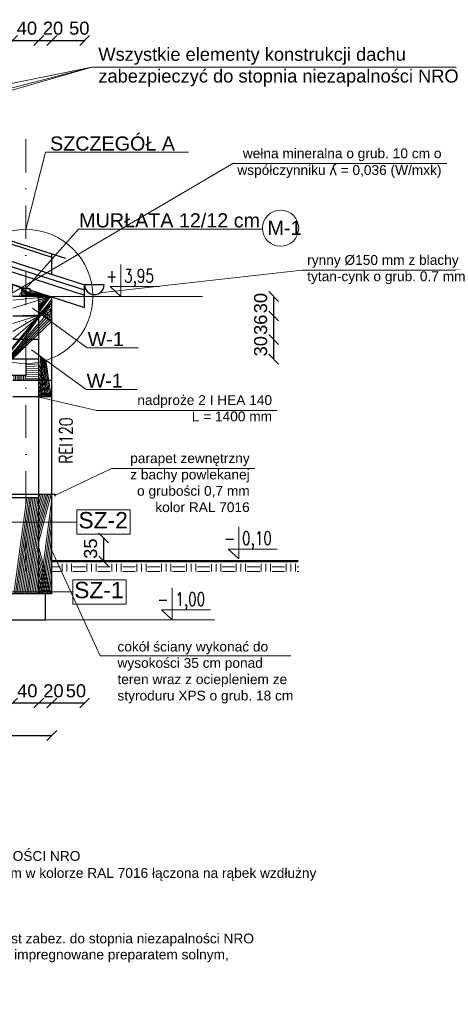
# Model space of a CAD drawing. Header units: millimetres. Extents: x 6197 to 108098, y 4257 to 29730.
# Tile 87 of 148: x 40712 to 41367, y 10483 to 11991. Entities that reach past the tile are written whole.
import ezdxf

# ---------------------------------------------------------------- set-up
doc = ezdxf.new("R2010")
doc.units = ezdxf.units.MM
doc.linetypes.add('DASHDOTX2', pattern=[50.8, 25.4, -12.7, 0, -12.7])
for name, color, linetype, lineweight in [('&_opisy_100', 51, 'Continuous', 20), ('isa_VA361402213E07D_TUsr', 7, 'Continuous', 25), ('isa_VA361402213E07D_TUsr_10A36144A21200DF', 5, 'Continuous', 25)]:
    doc.layers.add(name, color=color, linetype=linetype, lineweight=lineweight)
doc.layers.add('R-TAB', color=1, linetype='Continuous')
doc.styles.add('Romans', font='romans.shx', dxfattribs={"width": 0.75})
doc.styles.get("Standard").update_dxf_attribs({"font": 'arial.ttf'})
doc.dimstyles.new('ISO-25', dxfattribs={"dimtxt": 2.5, "dimasz": 2.5, "dimexe": 1.25, "dimexo": 0.625, "dimtad": 1, "dimtxsty": 'Standard', "dimcen": 2.5, "dimadec": 0, "dimazin": 0, "dimtfac": 1, "dimtmove": 0, "dimatfit": 3, "dimfxl": 1, "dimarcsym": 0})

# ---------------------------------------------------------------- blocks, each defined once
blk = doc.blocks.new('_Oblique')
at = {"color": 0, "linetype": 'ByBlock', "lineweight": -2}
blk.add_line((-0.5, -0.5), (0.5, 0.5), dxfattribs=at)
blk = doc.blocks.new('*D1366')
at = {"color": 0, "lineweight": -2, "transparency": 16777216}
blk.add_line((41100.1812376, 11536.81684404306), (41100.1812376, 11566.81684404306), dxfattribs=at)
at = {"layer": 'Defpoints', "color": 0, "transparency": 16777216}
for p in [(40740.76315655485, 11566.81684404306), (41100.1812376, 11566.81684404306), (40740.76315655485, 11536.81684404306)]:
    blk.add_point(p, dxfattribs=at)
at = {"color": 0, "lineweight": -2, "transparency": 16777216, "xscale": 15, "yscale": 15, "zscale": 15}
for p, rotation in [((41100.1812376, 11566.81684404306), 90), ((41100.1812376, 11536.81684404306), 270)]:
    blk.add_blockref('_Oblique', p, dxfattribs=dict(at, rotation=rotation))
at = {"color": 0, "lineweight": 20, "transparency": 16777216, "insert": (41080.19119443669, 11556.61468594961), "char_height": 20, "attachment_point": 5, "rotation": 90}
blk.add_mtext('30', dxfattribs=at)
blk = doc.blocks.new('*D1367')
at = {"color": 0, "lineweight": -2, "transparency": 16777216}
blk.add_line((41100.18123950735, 11500.81684392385), (41100.18123950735, 11536.81684404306), dxfattribs=at)
at = {"layer": 'Defpoints', "color": 0, "transparency": 16777216}
for p in [(40740.76315655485, 11536.81684404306), (41100.18123950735, 11536.81684404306), (40740.76315655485, 11500.81684392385)]:
    blk.add_point(p, dxfattribs=at)
at = {"color": 0, "lineweight": -2, "transparency": 16777216, "xscale": 15, "yscale": 15, "zscale": 15}
for p, rotation in [((41100.18123950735, 11536.81684404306), 90), ((41100.18123950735, 11500.81684392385), 270)]:
    blk.add_blockref('_Oblique', p, dxfattribs=dict(at, rotation=rotation))
at = {"color": 0, "lineweight": 20, "transparency": 16777216, "insert": (41080.19119443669, 11523.41672008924), "char_height": 20, "attachment_point": 5, "rotation": 90}
blk.add_mtext('36', dxfattribs=at)
blk = doc.blocks.new('*D1368')
at = {"color": 0, "lineweight": -2, "transparency": 16777216}
blk.add_line((41100.18124046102, 11470.81684392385), (41100.18124046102, 11500.81684392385), dxfattribs=at)
at = {"layer": 'Defpoints', "color": 0, "transparency": 16777216}
for p in [(40740.7631584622, 11500.81684392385), (41100.18124046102, 11500.81684392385), (40740.7631584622, 11470.81684392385)]:
    blk.add_point(p, dxfattribs=at)
at = {"color": 0, "lineweight": -2, "transparency": 16777216, "xscale": 15, "yscale": 15, "zscale": 15}
for p, rotation in [((41100.18124046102, 11500.81684392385), 90), ((41100.18124046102, 11470.81684392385), 270)]:
    blk.add_blockref('_Oblique', p, dxfattribs=dict(at, rotation=rotation))
at = {"color": 0, "lineweight": 20, "transparency": 16777216, "insert": (41080.19119634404, 11490.6146858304), "char_height": 20, "attachment_point": 5, "rotation": 90}
blk.add_mtext('30', dxfattribs=at)
blk = doc.blocks.new('*D1313')
at = {"color": 0, "lineweight": -2, "transparency": 16777216}
blk.add_line((40700.76315655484, 11958.88623267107), (40740.76315655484, 11958.88623267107), dxfattribs=at)
at = {"layer": 'Defpoints', "color": 0, "transparency": 16777216}
for p in [(40740.76315655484, 11958.88623267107), (40700.76315655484, 11607.68867462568), (40740.76315655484, 11607.68867462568)]:
    blk.add_point(p, dxfattribs=at)
at = {"color": 0, "lineweight": -2, "transparency": 16777216, "xscale": 15, "yscale": 15, "zscale": 15, "rotation": 180}
blk.add_blockref('_Oblique', (40700.76315655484, 11958.88623267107), dxfattribs=at)
at = {"color": 0, "lineweight": -2, "transparency": 16777216, "xscale": 15, "yscale": 15, "zscale": 15}
blk.add_blockref('_Oblique', (40740.76315655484, 11958.88623267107), dxfattribs=at)
at = {"color": 0, "lineweight": 20, "transparency": 16777216, "insert": (40722.50695361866, 11977.56002562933), "char_height": 20, "attachment_point": 5}
blk.add_mtext('40', dxfattribs=at)
blk = doc.blocks.new('*D1314')
at = {"color": 0, "lineweight": -2, "transparency": 16777216}
blk.add_line((40740.76315655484, 11958.88623267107), (40760.76315655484, 11958.88623267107), dxfattribs=at)
at = {"layer": 'Defpoints', "color": 0, "transparency": 16777216}
for p in [(40760.76315655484, 11958.88623267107), (40740.76315655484, 11607.68867462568), (40760.76315655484, 11606.924393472)]:
    blk.add_point(p, dxfattribs=at)
at = {"color": 0, "lineweight": -2, "transparency": 16777216, "xscale": 15, "yscale": 15, "zscale": 15, "rotation": 180}
blk.add_blockref('_Oblique', (40740.76315655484, 11958.88623267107), dxfattribs=at)
at = {"color": 0, "lineweight": -2, "transparency": 16777216, "xscale": 15, "yscale": 15, "zscale": 15}
blk.add_blockref('_Oblique', (40760.76315655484, 11958.88623267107), dxfattribs=at)
at = {"color": 0, "lineweight": 20, "transparency": 16777216, "insert": (40762.50695361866, 11977.56002562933), "char_height": 20, "attachment_point": 5}
blk.add_mtext('20', dxfattribs=at)
blk = doc.blocks.new('*D1315')
at = {"color": 0, "lineweight": -2, "transparency": 16777216}
blk.add_line((40760.76315655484, 11958.88623267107), (40810.76315655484, 11958.88623267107), dxfattribs=at)
at = {"layer": 'Defpoints', "color": 0, "transparency": 16777216}
for p in [(40810.76315655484, 11958.88623267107), (40760.76315655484, 11607.68867462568), (40810.76315655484, 11590.96904223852)]:
    blk.add_point(p, dxfattribs=at)
at = {"color": 0, "lineweight": -2, "transparency": 16777216, "xscale": 15, "yscale": 15, "zscale": 15, "rotation": 180}
blk.add_blockref('_Oblique', (40760.76315655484, 11958.88623267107), dxfattribs=at)
at = {"color": 0, "lineweight": -2, "transparency": 16777216, "xscale": 15, "yscale": 15, "zscale": 15}
blk.add_blockref('_Oblique', (40810.76315655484, 11958.88623267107), dxfattribs=at)
at = {"color": 0, "lineweight": 20, "transparency": 16777216, "insert": (40802.69558324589, 11977.56002562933), "char_height": 20, "attachment_point": 5}
blk.add_mtext('50', dxfattribs=at)
blk = doc.blocks.new('*D1326')
at = {"color": 0, "lineweight": -2, "transparency": 16777216}
blk.add_line((40700.76315655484, 10944.30563455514), (40740.76315655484, 10944.30563455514), dxfattribs=at)
at = {"layer": 'Defpoints', "color": 0, "transparency": 16777216}
for p in [(40700.76315655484, 11071.85515814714), (40740.76315655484, 11071.85515814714), (40740.76315655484, 10944.30563455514)]:
    blk.add_point(p, dxfattribs=at)
at = {"color": 0, "lineweight": -2, "transparency": 16777216, "xscale": 15, "yscale": 15, "zscale": 15, "rotation": 180}
blk.add_blockref('_Oblique', (40700.76315655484, 10944.30563455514), dxfattribs=at)
at = {"color": 0, "lineweight": -2, "transparency": 16777216, "xscale": 15, "yscale": 15, "zscale": 15}
blk.add_blockref('_Oblique', (40740.76315655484, 10944.30563455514), dxfattribs=at)
at = {"color": 0, "lineweight": 20, "transparency": 16777216, "insert": (40723.14028897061, 10962.73092454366), "char_height": 20, "attachment_point": 5}
blk.add_mtext('40', dxfattribs=at)
blk = doc.blocks.new('*D1327')
at = {"color": 0, "lineweight": -2, "transparency": 16777216}
blk.add_line((40740.76315655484, 10944.30563455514), (40760.76315655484, 10944.30563455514), dxfattribs=at)
at = {"layer": 'Defpoints', "color": 0, "transparency": 16777216}
for p in [(40740.76315655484, 11071.85515814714), (40760.76315655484, 11071.85515814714), (40760.76315655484, 10944.30563455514)]:
    blk.add_point(p, dxfattribs=at)
at = {"color": 0, "lineweight": -2, "transparency": 16777216, "xscale": 15, "yscale": 15, "zscale": 15, "rotation": 180}
blk.add_blockref('_Oblique', (40740.76315655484, 10944.30563455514), dxfattribs=at)
at = {"color": 0, "lineweight": -2, "transparency": 16777216, "xscale": 15, "yscale": 15, "zscale": 15}
blk.add_blockref('_Oblique', (40760.76315655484, 10944.30563455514), dxfattribs=at)
at = {"color": 0, "lineweight": 20, "transparency": 16777216, "insert": (40763.14028897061, 10962.73092454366), "char_height": 20, "attachment_point": 5}
blk.add_mtext('20', dxfattribs=at)
blk = doc.blocks.new('*D1328')
at = {"color": 0, "lineweight": -2, "transparency": 16777216}
blk.add_line((39157.76315655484, 10894.30563455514), (40760.76315655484, 10894.30563455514), dxfattribs=at)
at = {"layer": 'Defpoints', "color": 0, "transparency": 16777216}
for p in [(39157.76315655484, 11071.85515814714), (40760.76315655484, 11071.85515814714), (40760.76315655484, 10894.30563455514)]:
    blk.add_point(p, dxfattribs=at)
at = {"color": 0, "lineweight": -2, "transparency": 16777216, "xscale": 15, "yscale": 15, "zscale": 15, "rotation": 180}
blk.add_blockref('_Oblique', (39157.76315655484, 10894.30563455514), dxfattribs=at)
at = {"color": 0, "lineweight": -2, "transparency": 16777216, "xscale": 15, "yscale": 15, "zscale": 15}
blk.add_blockref('_Oblique', (40760.76315655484, 10894.30563455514), dxfattribs=at)
at = {"color": 0, "lineweight": 20, "transparency": 16777216, "insert": (39976.51947822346, 10912.73092454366), "char_height": 20, "attachment_point": 5}
blk.add_mtext('1603', dxfattribs=at)
blk = doc.blocks.new('*D1329')
at = {"color": 0, "lineweight": -2, "transparency": 16777216}
blk.add_line((40760.76315655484, 10944.30563455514), (40810.76315655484, 10944.30563455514), dxfattribs=at)
at = {"layer": 'Defpoints', "color": 0, "transparency": 16777216}
for p in [(40810.76315655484, 11575.44144099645), (40760.76315655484, 11071.85515814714), (40810.76315655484, 10944.30563455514)]:
    blk.add_point(p, dxfattribs=at)
at = {"color": 0, "lineweight": -2, "transparency": 16777216, "xscale": 15, "yscale": 15, "zscale": 15, "rotation": 180}
blk.add_blockref('_Oblique', (40760.76315655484, 10944.30563455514), dxfattribs=at)
at = {"color": 0, "lineweight": -2, "transparency": 16777216, "xscale": 15, "yscale": 15, "zscale": 15}
blk.add_blockref('_Oblique', (40810.76315655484, 10944.30563455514), dxfattribs=at)
at = {"color": 0, "lineweight": 20, "transparency": 16777216, "insert": (40797.5342978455, 10962.73092454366), "char_height": 20, "attachment_point": 5}
blk.add_mtext('50', dxfattribs=at)
blk = doc.blocks.new('*D1370')
at = {"color": 0, "lineweight": -2, "transparency": 16777216}
blk.add_line((40839.98618783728, 11161.35224216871), (40839.98618783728, 11196.85224169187), dxfattribs=at)
at = {"layer": 'Defpoints', "color": 0, "transparency": 16777216}
for p in [(40760.76315655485, 11196.85224169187), (40839.98618783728, 11196.85224169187), (40760.76315655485, 11161.35224216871)]:
    blk.add_point(p, dxfattribs=at)
at = {"color": 0, "lineweight": -2, "transparency": 16777216, "xscale": 15, "yscale": 15, "zscale": 15}
for p, rotation in [((40839.98618783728, 11196.85224169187), 90), ((40839.98618783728, 11161.35224216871), 270)]:
    blk.add_blockref('_Oblique', p, dxfattribs=dict(at, rotation=rotation))
at = {"color": 0, "lineweight": 20, "transparency": 16777216, "insert": (40819.99615373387, 11180.57461231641), "char_height": 20, "attachment_point": 5, "rotation": 90}
blk.add_mtext('35', dxfattribs=at)
blk = doc.blocks.new('*D1371')
at = {"color": 0, "lineweight": -2, "transparency": 16777216}
blk.add_line((40661.72350758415, 11664.41582125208), (40652.45299762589, 11635.88412540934), dxfattribs=at)
at = {"layer": 'Defpoints', "color": 0, "transparency": 16777216}
for p in [(40652.45299762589, 11635.88412540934), (40760.43639435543, 11632.34206002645), (40751.16588439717, 11603.81036418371)]:
    blk.add_point(p, dxfattribs=at)
at = {"color": 0, "lineweight": -2, "transparency": 16777216, "xscale": 15, "yscale": 15, "zscale": 15}
for p, rotation in [((40661.72350758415, 11664.41582125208), 71.9999999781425), ((40652.45299762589, 11635.88412540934), 251.9999999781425)]:
    blk.add_blockref('_Oblique', p, dxfattribs=dict(at, rotation=rotation))
at = {"color": 0, "lineweight": 20, "transparency": 16777216, "insert": (40672.51341309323, 11687.24275117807), "char_height": 20, "attachment_point": 5, "rotation": 71.99999997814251}
blk.add_mtext('30', dxfattribs=at)
blk = doc.blocks.new('*D1358')
at = {"color": 0, "lineweight": -2, "transparency": 16777216}
blk.add_line((41465.90344681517, 11071.35224216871), (41465.90344681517, 11111.35224216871), dxfattribs=at)
at = {"layer": 'Defpoints', "color": 0, "transparency": 16777216}
for p in [(40858.4853784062, 11111.35224216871), (41465.90344681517, 11111.35224216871), (40908.4853784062, 11071.35224216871)]:
    blk.add_point(p, dxfattribs=at)
at = {"color": 0, "lineweight": -2, "transparency": 16777216, "xscale": 15, "yscale": 15, "zscale": 15}
for p, rotation in [((41465.90344681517, 11111.35224216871), 90), ((41465.90344681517, 11071.35224216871), 270)]:
    blk.add_blockref('_Oblique', p, dxfattribs=dict(at, rotation=rotation))
at = {"color": 0, "lineweight": 20, "transparency": 16777216, "insert": (41445.91341461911, 11098.40915721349), "char_height": 20, "attachment_point": 5, "rotation": 90}
blk.add_mtext('40', dxfattribs=at)
blk = doc.blocks.new('*D1359')
at = {"color": 0, "lineweight": -2, "transparency": 16777216}
blk.add_line((41465.90344824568, 11111.35224216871), (41465.90344824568, 11161.35224216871), dxfattribs=at)
at = {"layer": 'Defpoints', "color": 0, "transparency": 16777216}
for p in [(40928.4853784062, 11161.35224216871), (41465.90344824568, 11161.35224216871), (40858.4853784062, 11111.35224216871)]:
    blk.add_point(p, dxfattribs=at)
at = {"color": 0, "lineweight": -2, "transparency": 16777216, "xscale": 15, "yscale": 15, "zscale": 15}
for p, rotation in [((41465.90344824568, 11161.35224216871), 90), ((41465.90344824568, 11111.35224216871), 270)]:
    blk.add_blockref('_Oblique', p, dxfattribs=dict(at, rotation=rotation))
at = {"color": 0, "lineweight": 20, "transparency": 16777216, "insert": (41445.91341461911, 11138.40915721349), "char_height": 20, "attachment_point": 5, "rotation": 90}
blk.add_mtext('50', dxfattribs=at)
blk = doc.blocks.new('*D1360')
at = {"color": 0, "lineweight": -2, "transparency": 16777216}
blk.add_line((41465.90345062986, 11161.35224216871), (41465.90345062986, 11261.35224240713), dxfattribs=at)
at = {"layer": 'Defpoints', "color": 0, "transparency": 16777216}
for p in [(40928.4853784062, 11261.35224240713), (41465.90345062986, 11261.35224240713), (41137.76469101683, 11161.35224216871)]:
    blk.add_point(p, dxfattribs=at)
at = {"color": 0, "lineweight": -2, "transparency": 16777216, "xscale": 15, "yscale": 15, "zscale": 15}
for p, rotation in [((41465.90345062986, 11261.35224240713), 90), ((41465.90345062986, 11161.35224216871), 270)]:
    blk.add_blockref('_Oblique', p, dxfattribs=dict(at, rotation=rotation))
at = {"color": 0, "lineweight": 20, "transparency": 16777216, "insert": (41445.91341461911, 11212.63810831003), "char_height": 20, "attachment_point": 5, "rotation": 90}
blk.add_mtext('100', dxfattribs=at)
blk = doc.blocks.new('*D1361')
at = {"color": 0, "lineweight": -2, "transparency": 16777216}
blk.add_line((41465.90345396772, 11261.35224228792), (41465.90345396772, 11413.81684642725), dxfattribs=at)
at = {"layer": 'Defpoints', "color": 0, "transparency": 16777216}
for p in [(40760.76315417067, 11413.81684642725), (41465.90345396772, 11413.81684642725), (40928.4853784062, 11261.35224228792)]:
    blk.add_point(p, dxfattribs=at)
at = {"color": 0, "lineweight": -2, "transparency": 16777216, "xscale": 15, "yscale": 15, "zscale": 15}
for p, rotation in [((41465.90345396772, 11413.81684642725), 90), ((41465.90345396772, 11261.35224228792), 270)]:
    blk.add_blockref('_Oblique', p, dxfattribs=dict(at, rotation=rotation))
at = {"color": 0, "lineweight": 20, "transparency": 16777216, "insert": (41445.91341461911, 11344.97905641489), "char_height": 20, "attachment_point": 5, "rotation": 90}
blk.add_mtext('150', dxfattribs=at)
blk = doc.blocks.new('*D1362')
at = {"color": 0, "lineweight": -2, "transparency": 16777216}
blk.add_line((41465.90345968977, 11413.81684404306), (41465.90345968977, 11550.66987460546), dxfattribs=at)
at = {"layer": 'Defpoints', "color": 0, "transparency": 16777216}
for p in [(40808.96857681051, 11550.66987460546), (41465.90345968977, 11550.66987460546), (40760.76315655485, 11413.81684404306)]:
    blk.add_point(p, dxfattribs=at)
at = {"color": 0, "lineweight": -2, "transparency": 16777216, "xscale": 15, "yscale": 15, "zscale": 15}
for p, rotation in [((41465.90345968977, 11550.66987460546), 90), ((41465.90345968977, 11413.81684404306), 270)]:
    blk.add_blockref('_Oblique', p, dxfattribs=dict(at, rotation=rotation))
at = {"color": 0, "lineweight": 20, "transparency": 16777216, "insert": (41445.91341700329, 11494.9790540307), "char_height": 20, "attachment_point": 5, "rotation": 90}
blk.add_mtext('141', dxfattribs=at)
blk = doc.blocks.new('*D1363')
at = {"color": 0, "lineweight": -2, "transparency": 16777216}
blk.add_line((41465.90346064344, 11550.66987460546), (41465.90346064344, 11856.45630281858), dxfattribs=at)
at = {"layer": 'Defpoints', "color": 0, "transparency": 16777216}
for p in [(39959.26315655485, 11856.45630281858), (41465.90346064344, 11856.45630281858), (40808.96857681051, 11550.66987460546)]:
    blk.add_point(p, dxfattribs=at)
at = {"color": 0, "lineweight": -2, "transparency": 16777216, "xscale": 15, "yscale": 15, "zscale": 15}
for p, rotation in [((41465.90346064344, 11856.45630281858), 90), ((41465.90346064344, 11550.66987460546), 270)]:
    blk.add_blockref('_Oblique', p, dxfattribs=dict(at, rotation=rotation))
at = {"color": 0, "lineweight": 20, "transparency": 16777216, "insert": (41445.91341700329, 11733.59209876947), "char_height": 20, "attachment_point": 5, "rotation": 90}
blk.add_mtext('304', dxfattribs=at)
blk = doc.blocks.new('*D1364')
at = {"color": 0, "lineweight": -2, "transparency": 16777216}
blk.add_line((41515.90344919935, 11071.35224216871), (41515.90344919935, 11161.35224216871), dxfattribs=at)
at = {"layer": 'Defpoints', "color": 0, "transparency": 16777216}
for p in [(41137.76469101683, 11161.35224216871), (41515.90344919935, 11161.35224216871), (40958.4853784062, 11071.35224216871)]:
    blk.add_point(p, dxfattribs=at)
at = {"color": 0, "lineweight": -2, "transparency": 16777216, "xscale": 15, "yscale": 15, "zscale": 15}
for p, rotation in [((41515.90344919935, 11161.35224216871), 90), ((41515.90344919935, 11071.35224216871), 270)]:
    blk.add_blockref('_Oblique', p, dxfattribs=dict(at, rotation=rotation))
at = {"color": 0, "lineweight": 20, "transparency": 16777216, "insert": (41495.91341461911, 11123.26859980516), "char_height": 20, "attachment_point": 5, "rotation": 90}
blk.add_mtext('90', dxfattribs=at)
blk = doc.blocks.new('*D1365')
at = {"color": 0, "lineweight": -2, "transparency": 16777216}
blk.add_line((41515.90345301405, 11161.35224216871), (41515.90345301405, 11856.45630281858), dxfattribs=at)
at = {"layer": 'Defpoints', "color": 0, "transparency": 16777216}
for p in [(39959.26315655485, 11856.45630281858), (41515.90345301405, 11856.45630281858), (40958.4853784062, 11161.35224216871)]:
    blk.add_point(p, dxfattribs=at)
at = {"color": 0, "lineweight": -2, "transparency": 16777216, "xscale": 15, "yscale": 15, "zscale": 15}
for p, rotation in [((41515.90345301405, 11856.45630281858), 90), ((41515.90345301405, 11161.35224216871), 270)]:
    blk.add_blockref('_Oblique', p, dxfattribs=dict(at, rotation=rotation))
at = {"color": 0, "lineweight": 20, "transparency": 16777216, "insert": (41495.91341461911, 11496.79174834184), "char_height": 20, "attachment_point": 5, "rotation": 90}
blk.add_mtext('695', dxfattribs=at)

msp = doc.modelspace()

# ---------------------------------------------------------------- hatches: boundary and pattern name
at = {"lineweight": 20}
h = msp.add_hatch(dxfattribs=at)
h.set_pattern_fill('ANSI37', color=256, scale=5)
h.set_pattern_definition([(45, (-1177865245.484038, -935728469.828244), (-11.22532015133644, 11.22532015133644), []), (135, (-1177865245.484038, -935728469.828244), (-11.22532015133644, -11.22532015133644), [])])
h.paths.add_polyline_path([(40760.76315655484, 11566.05256288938), (40758.36809434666, 11566.81684404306), (40740.76315655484, 11566.81684404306), (40740.76315655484, 11541.80184667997), (40760.76315655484, 11527.28020363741)])
h.paths.add_polyline_path([(40726.76315655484, 11576.90220170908), (40726.76315655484, 11566.81684404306), (40740.76315655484, 11566.81684404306), (40758.36809434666, 11566.81684404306)])
h.paths.add_polyline_path([(40714.76315655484, 11578.81684404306), (40720.76315655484, 11578.81684404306), (40690.76315655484, 11588.39005487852), (40690.76315655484, 11505.81684416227), (40638.14296283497, 11505.81684416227, 0.1438879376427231), (40684.27896299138, 11470.81684404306), (40700.76315655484, 11470.81684404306), (40700.76315655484, 11566.81684404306), (40714.76315655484, 11566.81684404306)])
h.paths.add_polyline_path([(40638.14296283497, 11505.81684416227), (40529.92226924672, 11505.81684416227), (40529.92226924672, 11470.81684404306), (40684.27896299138, 11470.81684404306, -0.1438879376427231)])
h.paths.add_polyline_path([(40529.92226924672, 11505.81684416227), (40375.52587857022, 11505.81684416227), (40375.52587857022, 11476.81730371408), (40384.64662256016, 11470.81684404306), (40529.92226924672, 11470.81684404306), (40513.8591248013, 11485.84994131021), (40529.92226924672, 11485.84994131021)])
h.paths.add_polyline_path([(40363.48295011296, 11505.81684416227), (40353.48146261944, 11505.81684416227, -0.5404238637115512), (40307.19295086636, 11505.81684416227), (40140.76315655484, 11505.81684416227), (40141.55495586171, 11539.90191906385), (40094.87946095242, 11540.98619490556), (40094.88864793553, 11517.97643094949), (40094.89343919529, 11517.97642820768), (40094.89343919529, 11505.97642820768), (40101.76315655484, 11505.81684404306), (40120.76315655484, 11505.81684404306), (40120.76315655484, 11470.81684404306), (40125.76315655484, 11470.81684404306), (40363.52587857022, 11470.81684404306)])
h.paths.add_polyline_path([(40082.64466848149, 11541.27041023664), (39888.13549675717, 11545.78887539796, -0.3406843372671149), (39854.36278738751, 11546.57341843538), (39835.29250707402, 11547.01642280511), (39835.29470100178, 11523.99591964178), (39835.29584469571, 11523.99591844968), (39835.29584469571, 11512.00690322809), (40082.62438573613, 11506.26143937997), (40082.62438573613, 11506.26143949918)])
h.paths.add_polyline_path([(39823.04822339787, 11547.30085855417), (39618.35386361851, 11552.0559266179, -0.8032007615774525), (39564.33728828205, 11553.31073635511), (39555.05467929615, 11553.52637225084), (39555.00043453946, 11518.98279243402), (39555.00043453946, 11518.51819044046), (39823.01355328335, 11512.29222196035)])
h.paths.add_polyline_path([(39543.04212155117, 11553.80542498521), (39515.72535028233, 11554.43999594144, -0.228592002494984), (39491.69036474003, 11554.99833076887), (39300.19741740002, 11559.44672888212, -0.08806687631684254), (39291.40259518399, 11524.64159160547), (39543.00043453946, 11518.7969514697), (39543.00043453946, 11530.9827921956)])
h.paths.add_polyline_path([(39300.19741740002, 11559.44672888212), (39227.13023032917, 11561.14408605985), (39227.76315655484, 11588.39005475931), (39197.76315703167, 11578.81684404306), (39203.76315655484, 11578.81684404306), (39203.76315655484, 11566.81684404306), (39217.76315655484, 11566.81684404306), (39217.76315655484, 11526.35224228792), (39291.40259518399, 11524.64159160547, 0.08806687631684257)])
h.paths.add_polyline_path([(39191.76315655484, 11576.90220170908), (39160.15821876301, 11566.81684404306), (39177.76315655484, 11566.81684404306), (39191.76315655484, 11566.81684404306)])
h.paths.add_polyline_path([(39177.76315655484, 11566.81684404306), (39160.15821876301, 11566.81684404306), (39157.76315655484, 11566.05256288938), (39157.76315655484, 11526.81684404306), (39177.76315655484, 11526.81684404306)])
h.paths.add_polyline_path([(39177.76315655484, 11522.56926315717), (39157.76315655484, 11497.296613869), (39157.76315655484, 11472.22775178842, 0.05106403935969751), (39177.76315655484, 11466.08404713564)])
h.paths.add_polyline_path([(39177.76315655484, 11522.56926315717), (39177.76315655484, 11526.81684404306), (39157.76315655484, 11526.81684404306), (39157.76315655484, 11497.296613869)])
h.paths.add_polyline_path([(39177.76315655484, 11466.08404713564, -0.05106403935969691), (39157.76315655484, 11472.22775178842), (39157.76315655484, 11453.35224228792), (39177.76315655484, 11453.35224228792)])
h.paths.add_polyline_path([(39177.76315655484, 11253.35224228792), (39157.76315655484, 11253.35224228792), (39157.76315655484, 11111.35224228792), (39177.76315655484, 11111.35224228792)])
h.paths.add_polyline_path([(40760.76315655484, 11263.81684404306), (40740.76315655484, 11263.81684404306), (40740.76315655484, 11111.35224228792), (40760.76315655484, 11111.35224228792)])
h.paths.add_polyline_path([(40760.76315655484, 11462.38707107), (40751.77617826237, 11468.91235559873, -0.02770016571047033), (40740.76315655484, 11466.08404713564), (40740.76315655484, 11413.81684404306), (40760.76315655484, 11413.81684404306)])
h.paths.add_polyline_path([(40760.76315655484, 11527.28020363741), (40740.76315655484, 11541.80184667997), (40740.76315655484, 11476.90871411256), (40751.77617826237, 11468.91235559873, 0.02333087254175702), (40760.76315655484, 11472.22775178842)])
h = msp.add_hatch(dxfattribs=at)
h.set_pattern_fill('ANSI31', color=256, scale=5)
h.set_pattern_definition([(45, (-1177865245.484038, -935728469.828244), (-11.22532015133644, 11.22532015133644), [])])
h.paths.add_polyline_path([(40120.76315655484, 11505.81684404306), (40102.32067861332, 11505.81684404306), (40101.76315655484, 11481.81684404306), (40082.76315655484, 11482.25821572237), (40082.76315655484, 11469.25821572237), (40082.76315655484, 11171.35224216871), (40120.76315655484, 11171.35224216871)])
h.paths.add_polyline_path([(40150.76315655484, 11445.81684392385), (40138.26315655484, 11445.81684392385), (40138.26315655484, 11470.81684404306), (40125.76315655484, 11470.81684404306), (40125.76315655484, 11171.35224216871), (40150.76315655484, 11171.35224216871)])
edge = h.paths.add_edge_path()
edge.add_arc((40720.76315631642, 11566.81684404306), 102.6990573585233, 270.00000013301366, 281.2297549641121, ccw=False)
edge.add_line((40720.76315655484, 11464.11778670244), (40720.76315655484, 11439.47900098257))
edge.add_line((40720.76315655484, 11439.47900098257), (40740.76315655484, 11439.47900098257))
edge.add_line((40740.76315655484, 11439.47900098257), (40740.76315655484, 11466.08404713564))
h.paths.add_polyline_path([(40720.76315655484, 11445.81684404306), (40700.76315655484, 11445.81684404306), (40700.76315655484, 11438.21909635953), (40720.76315655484, 11438.21909635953)])
h.paths.add_polyline_path([(40720.76315655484, 11258.81684404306), (40700.76315655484, 11258.81684404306), (40700.76315655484, 11111.35224228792), (40720.76315655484, 11111.35224228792)])
h.paths.add_polyline_path([(40740.76315655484, 11258.81684404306), (40720.76315655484, 11258.81684404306), (40720.76315655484, 11111.35224228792), (40740.76315655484, 11111.35224228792)])
at = {"lineweight": 0}
h = msp.add_hatch(dxfattribs=at)
h.set_pattern_fill('EARTH', color=256, scale=3)
h.set_pattern_definition([(0, (27762.69847049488, 5773.629372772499), (19.05, 19.05), [19.05, -19.05]), (0, (27762.69847049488, 5780.773122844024), (19.05, 19.05), [19.05, -19.05]), (0, (27762.69847049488, 5787.916872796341), (19.05, 19.05), [19.05, -19.05]), (90, (27765.07972039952, 5790.298122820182), (-19.05, 19.05), [19.05, -19.05]), (90, (27772.22347059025, 5790.298122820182), (-19.05, 19.05), [19.05, -19.05]), (90, (27779.36722054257, 5790.298122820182), (-19.05, 19.05), [19.05, -19.05])])
h.paths.add_polyline_path([(40760.95441498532, 11157.55412405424), (41138.39686074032, 11157.55412405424), (41138.39686074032, 11145.46572762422), (40760.95441498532, 11145.46572762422)])

# ---------------------------------------------------------------- linework, layer by layer
at = {"layer": '&_opisy_100', "color": 0}
for points in [[(40866.0269485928, 11615.81376033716), (40866.0269485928, 11566.81684404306), (40849.96380414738, 11581.84994131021), (40924.8347069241, 11581.84994131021)], [(40866.0269485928, 11615.81376033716), (40866.0269485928, 11566.81684404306), (40849.96380414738, 11581.84994131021), (40924.8347069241, 11581.84994131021)], [(41046.54007830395, 11213.93458205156), (41046.54007830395, 11164.93766575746), (41030.47693385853, 11179.97076302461), (41105.34783663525, 11179.97076302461)], [(40944.56402911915, 11120.71048384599), (40944.56402911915, 11071.71356755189), (40928.50088467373, 11086.74666481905), (41003.37178745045, 11086.74666481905)]]:
    msp.add_lwpolyline(points, dxfattribs=at)
at = {"color": 1, "lineweight": 0}
for q in [(39829.26315727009, 11714.33293074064), (40089.2631598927, 11726.62272733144), (40242.48526158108, 11750.33293074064), (41379.97613730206, 11918.19241076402)]:
    msp.add_line((40821.90505852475, 11918.19241076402), q, dxfattribs=at)
at = {"lineweight": 30}
for p, q in [((39959.26315655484, 11887.94671982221), (40781.77644362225, 11625.47695105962)), ((39959.26315655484, 11882.94671982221), (40760.76315655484, 11627.18243854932)), ((39959.26315655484, 11856.45630281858), (40810.76315655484, 11584.73667031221)), ((39959.26315655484, 11848.58369856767), (40810.76315655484, 11576.86406618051)), ((39959.26315655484, 11840.71109431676), (40810.76315655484, 11568.9914619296)), ((40375.26315655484, 11689.06832152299), (40720.76315655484, 11578.81684404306)), ((40760.76315655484, 11600.69202154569), (40760.76315655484, 11632.18243866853)), ((40810.76315655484, 11550.0972116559), (40810.76315655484, 11584.73667031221)), ((40840.76315655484, 11584.736670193), (40810.76315655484, 11584.736670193)), ((40740.76315655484, 11566.81684404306), (40700.76315655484, 11566.81684404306)), ((40714.76315655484, 11566.81684404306), (40714.76315655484, 11578.81684404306)), ((40714.76315655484, 11578.81684404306), (40726.76315655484, 11578.81684404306)), ((40726.76315655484, 11578.81684404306), (40726.76315655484, 11566.81684404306)), ((40726.76315655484, 11576.90220170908), (40810.76315655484, 11550.0972116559)), ((40740.76315655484, 11111.35224240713), (40740.76315655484, 11566.81684404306)), ((40760.76315655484, 11111.35224240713), (40760.76315655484, 11566.81684404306)), ((40740.76315655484, 11536.81684404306), (40700.76315655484, 11536.81684404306)), ((40740.76315655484, 11500.81684404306), (40700.76315655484, 11500.81684404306)), ((40720.76315655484, 11470.81684404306), (40125.76315655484, 11470.81684404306)), ((40740.76315655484, 11470.81684404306), (40700.76315655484, 11470.81684404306)), ((40720.76315655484, 11470.81684404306), (40720.76315655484, 11445.81684404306)), ((40720.76315655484, 11445.81684404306), (40138.26315655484, 11445.81684392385)), ((40700.76315655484, 11438.81684404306), (40760.76315655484, 11438.81684404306)), ((40700.76315655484, 11413.81684404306), (40760.76315655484, 11413.81684404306)), ((40700.76315655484, 11263.81684404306), (40760.76315655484, 11263.81684404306)), ((40760.76315655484, 11111.35224228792), (40690.76315655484, 11111.35224228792)), ((40750.76315655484, 11071.35224228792), (40750.76315655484, 11111.35224228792)), ((40690.76315655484, 11071.35224228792), (40750.76315655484, 11071.35224228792))]:
    msp.add_line(p, q, dxfattribs=at)
at = {"linetype": 'DASHDOTX2', "lineweight": 0, "ltscale": 2}
msp.add_line((40720.76315655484, 11807.64558475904), (40720.76315655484, 11111.35224240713), dxfattribs=at)
at = {"lineweight": 0}
for p, q in [((40750.9592565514, 11787.64416938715), (40720.76315655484, 11669.51590138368)), ((40750.9592565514, 11787.64416938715), (40969.76967563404, 11787.6789067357)), ((41364.81213345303, 11770.33921116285), (41037.54903712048, 11770.33921116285)), ((40720.76315631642, 11578.81684404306), (40801.60907759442, 11670.00288492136)), ((40801.60907759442, 11670.00288492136), (41082.94550885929, 11670.03762226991)), ((41143.47744240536, 11607.00030320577), (40834.19274153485, 11572.32932978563)), ((41143.47744240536, 11607.00030320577), (41420.23827471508, 11607.00030320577)), ((40740.76315655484, 11566.81684404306), (40991.29074063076, 11566.81684404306)), ((40814.56507363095, 11488.21559208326), (40730.97333373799, 11548.91006225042)), ((40812.95086493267, 11424.49450760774), (40729.35912503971, 11485.1889777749)), ((40814.56507363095, 11488.21559208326), (40892.69029130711, 11488.25032943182)), ((40812.95086493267, 11424.49450760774), (40891.07608260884, 11424.5292449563)), ((41105.57702936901, 11392.40285294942), (40828.81619705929, 11392.40285294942)), ((41071.35930647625, 11303.4034044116), (40852.19555034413, 11303.4034044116)), ((40799.02996363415, 11221.31717520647), (40667.95113482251, 11221.31717520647)), ((40792.56606950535, 11114.39227252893), (40661.48724069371, 11114.39227252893))]:
    msp.add_line(p, q, dxfattribs=at)
at = {"lineweight": 20}
for p, q in [((41037.54903712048, 11770.33921116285), (40701.42617811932, 11573.08276110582)), ((40829.39348854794, 11392.03484683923), (40736.53831877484, 11413.61883490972)), ((40765.14855446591, 11262.15859454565), (40852.19555034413, 11303.4034044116)), ((40834.42661347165, 11016.61804455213), (40760.76315655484, 11177.68945270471)), ((41009.36655010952, 11071.35224228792), (38843.28900279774, 11071.35224228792)), ((40834.42661347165, 11016.61804455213), (41126.26180209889, 11016.61804455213))]:
    msp.add_line(p, q, dxfattribs=at)
at = {"lineweight": 50}
msp.add_line((40760.76315655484, 11161.35224216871), (41137.76469101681, 11161.35224216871), dxfattribs=at)
at = {"lineweight": 0}
for points in [[(40880.69082607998, 11239.93472510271), (40799.02996363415, 11239.93472510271), (40799.02996363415, 11202.69962531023), (40880.69082607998, 11202.69962531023)], [(40874.22693195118, 11133.00982242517), (40792.56606950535, 11133.00982242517), (40792.56606950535, 11095.77472263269), (40874.22693195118, 11095.77472263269)]]:
    msp.add_lwpolyline(points, close=True, dxfattribs=at)
msp.add_circle((41110.68949308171, 11671.28353756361), 27.66691274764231, dxfattribs=at)
at = {"lineweight": 20}
msp.add_circle((40720.76315655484, 11566.81684404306), 102.6990573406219, dxfattribs=at)
at = {"lineweight": 30}
msp.add_arc((40825.76315655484, 11584.736670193), 15, 180, 0, dxfattribs=at)
at = {"layer": 'isa_VA361402213E07D_TUsr', "color": 7, "lineweight": 30}
for p, q in [((40681.76315679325, 11258.81684392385), (40740.76315655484, 11258.81684392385)), ((40765.76315679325, 11263.81684404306), (40764.53395213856, 11260.50034504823))]:
    msp.add_line(p, q, dxfattribs=at)
at = {"layer": 'isa_VA361402213E07D_TUsr_10A36144A21200DF', "color": 7, "lineweight": 30}
for p, q in [((40696.76315679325, 11263.81684392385), (40740.76315679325, 11263.81684392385)), ((40740.76315679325, 11263.81684392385), (40760.76315679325, 11263.81684404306)), ((40760.76315679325, 11263.81684404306), (40765.76315679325, 11263.81684404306))]:
    msp.add_line(p, q, dxfattribs=at)

# ---------------------------------------------------------------- texts
at = {"layer": '&_opisy_100', "color": 0, "char_height": 20.25, "width": 420.6382812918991, "attachment_point": 1, "rotation": 359.99999780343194, "style": 'Romans'}
for s, insert in [('\\A1;+ 3,95', (40843.84023203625, 11608.50850277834)), ('- 0,10', (41024.3533617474, 11206.62932449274)), ('- 1,00', (40922.3773125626, 11113.40522628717))]:
    msp.add_mtext(s, dxfattribs=dict(at, insert=insert))
at = {"layer": '&_opisy_100', "color": 1, "insert": (40772.26944389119, 11310.95909350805), "char_height": 20.25, "width": 420.6382812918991, "attachment_point": 1, "rotation": 89.99999780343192, "style": 'Romans'}
msp.add_mtext('REI120', dxfattribs=at)
for s, width, insert, char_height, attachment_point in [('\\A1;wełna mineralna o grub. 10 cm o współczynniku {\\H1.08333x;ʎ} = 0,036 (W/mxk)   ', 345.1451191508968, (41356.87250580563, 11793.53498202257), 15, 3), ('\\A1;rynny %%C150 mm z blachy tytan-cynk o grub. 0.7 mm', 305.4220082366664, (41151.41707005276, 11630.19607406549), 15, 1), ('\\A1;nadproże 2 I HEA 140 ^JL = 1400 mm', 212.3105866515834, (41097.63740172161, 11415.59862380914), 15, 3), ('\\A1;parapet zewnętrzny ^Jz bachy powlekanej ^Jo grubości 0,7 mm\\Pkolor RAL 7016', 305.4220082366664, (41063.41967882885, 11326.59917527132), 15, 3), ('SZ-2', 68.36028754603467, (40877.00385346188, 11211.28293865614), 25, 9), ('SZ-1', 68.36028754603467, (40870.53995933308, 11104.3580359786), 25, 9), ('\\A1;cokół ściany wykonać do wysokości 35 cm ponad teren wraz z ociepleniem ze styroduru XPS o grub. 18 cm', 272.7913100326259, (40861.07350458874, 11038.0729246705), 15, 1), ('\\A1;\\pi-45,l60,t60;ZABEZPIECZENIE OGNIOOCHRONNE DO STOPNIA NIEZAPALNOŚCI NRO', 1651.13207509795, (40052.40484084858, 10702.17285293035), 15, 7), ('\\A1;\\pi-15,l30,t60;- wykonanie pokrycia dachu blachą płaską, powlekaną o grub. 0,7 mm w kolorze RAL 7016 łączona na rąbek wzdłużny ^Jo powłoce malarskiej na minimum 25 lat gwarancji', 1651.13207509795, (40048.65961184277, 10646.84136682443), 15, 7), ('\\A1;\\pi-45,l60,t60;- deskowanie pełne dachu z desek o grub. 28 mm łączonych na wpust zabez. do stopnia niezapalności NRO', 1651.13207509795, (40048.65961184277, 10571.51550489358), 15, 7), ('\\A1;\\pi-15,l30,t60;- krokwie drewniane 8/18 cm o rozstawie osiowym od 90 do 100 cm, impregnowane preparatem solnym, do stopnia niezapalności NRO', 1002.342842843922, (40048.65961184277, 10521.97070198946), 15, 7), ('\\A1;\\pi-45,l60,t60;Konstrukcję dachu zabezpieczyć do stopnia niezapalności NRO', 1651.13207509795, (40044.45252098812, 10487.66322761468), 15, 7)]:
    msp.add_mtext_dynamic_manual_height_columns(s, width=width, gutter_width=12.5, heights=[0], dxfattribs=dict(insert=insert, char_height=char_height, attachment_point=attachment_point))
at = {"layer": 'R-TAB', "color": 1, "ltscale": 24, "insert": (40831.85420050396, 11947.73433714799), "char_height": 20, "width": 637.7918831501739, "attachment_point": 1}
msp.add_mtext('Wszystkie elementy konstrukcji dachu zabezpieczyć do stopnia niezapalności NRO', dxfattribs=at)
at = {"layer": 'R-TAB', "color": 0, "ltscale": 24, "char_height": 21.6, "width": 490.7206424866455, "attachment_point": 1}
for s, insert in [('\\A1;SZCZEGÓŁ A', (40757.94162001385, 11811.82290643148)), ('\\A1;MURŁATA 12/12 cm', (40802.53614940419, 11694.18162196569)), ('M-1', (41090.66597952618, 11682.69121867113)), ('W-1', (40815.49214544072, 11512.39432912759)), ('W-1', (40813.87793674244, 11448.67324465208))]:
    msp.add_mtext(s, dxfattribs=dict(at, insert=insert))

# ---------------------------------------------------------------- dimensions: what is measured, and where the dimension line sits
at = {"lineweight": 20}
for base, p1, p2, picture, middle in [((40740.76315655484, 11958.88623267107), (40700.76315655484, 11607.68867462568), (40740.76315655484, 11607.68867462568), '*D1313', (40722.50695361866, 11977.56002562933)), ((40760.76315655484, 11958.88623267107), (40740.76315655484, 11607.68867462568), (40760.76315655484, 11606.924393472), '*D1314', (40762.50695361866, 11977.56002562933)), ((40810.76315655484, 11958.88623267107), (40760.76315655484, 11607.68867462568), (40810.76315655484, 11590.96904223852), '*D1315', (40802.69558324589, 11977.56002562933)), ((40810.76315655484, 10944.30563455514), (40760.76315655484, 11071.85515814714), (40810.76315655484, 11575.44144099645), '*D1329', (40797.5342978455, 10962.73092454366)), ((40760.76315655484, 10894.30563455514), (39157.76315655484, 11071.85515814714), (40760.76315655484, 11071.85515814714), '*D1328', (39976.51947822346, 10912.73092454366)), ((40740.76315655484, 10944.30563455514), (40700.76315655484, 11071.85515814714), (40740.76315655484, 11071.85515814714), '*D1326', (40723.14028897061, 10962.73092454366)), ((40760.76315655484, 10944.30563455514), (40740.76315655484, 11071.85515814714), (40760.76315655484, 11071.85515814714), '*D1327', (40763.14028897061, 10962.73092454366))]:
    dim = msp.add_linear_dim(base=base, p1=p1, p2=p2, dimstyle='ISO-25', override={"dimtxt": 20, "dimasz": 15, "dimblk1": 'Oblique', "dimblk2": 'Oblique', "dimsah": 1, "dimse1": 1, "dimse2": 1, "dimtmove": 2}, dxfattribs=at)
    dim.commit()
    dim.dimension.update_dxf_attribs({"geometry": picture, "text_midpoint": middle, "dimtype": 160})
for base, p1, p2, text, picture, middle in [((41465.90346064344, 11856.45630281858), (40808.9685768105, 11550.66987460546), (39959.26315655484, 11856.45630281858), '304', '*D1363', (41445.91341700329, 11733.59209876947)), ((41515.90345301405, 11856.45630281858), (40958.48537840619, 11161.35224216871), (39959.26315655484, 11856.45630281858), '695', '*D1365', (41495.91341461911, 11496.79174834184)), ((41465.90345968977, 11550.66987460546), (40760.76315655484, 11413.81684404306), (40808.9685768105, 11550.66987460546), '141', '*D1362', (41445.91341700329, 11494.9790540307)), ((41465.90345396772, 11413.81684642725), (40928.48537840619, 11261.35224228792), (40760.76315417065, 11413.81684642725), '150', '*D1361', (41445.91341461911, 11344.97905641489))]:
    dim = msp.add_linear_dim(base=base, p1=p1, p2=p2, angle=90, text=text, dimstyle='ISO-25', override={"dimtxt": 20, "dimasz": 15, "dimdec": 0, "dimblk1": 'Oblique', "dimblk2": 'Oblique', "dimsah": 1, "dimse1": 1, "dimse2": 1, "dimtmove": 2}, dxfattribs=at)
    dim.commit()
    dim.dimension.update_dxf_attribs({"geometry": picture, "text_midpoint": middle, "dimtype": 160})
for base, p1, p2, angle, override, picture, middle, dimtype in [((40652.45299762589, 11635.88412540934), (40760.43639435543, 11632.34206002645), (40751.16588439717, 11603.81036418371), 251.99999997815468, {"dimtxt": 20, "dimasz": 15, "dimblk1": 'Oblique', "dimblk2": 'Oblique', "dimsah": 1, "dimse1": 1, "dimse2": 1, "dimtmove": 2}, '*D1371', (40672.51341309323, 11687.24275117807), 161), ((41100.1812376, 11566.81684404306), (40740.76315655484, 11536.81684404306), (40740.76315655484, 11566.81684404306), 90, {"dimtxt": 20, "dimasz": 15, "dimdec": 0, "dimblk1": 'Oblique', "dimblk2": 'Oblique', "dimsah": 1, "dimse1": 1, "dimse2": 1, "dimtmove": 2}, '*D1366', (41080.19119443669, 11556.61468594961), 160), ((41100.18123950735, 11536.81684404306), (40740.76315655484, 11500.81684392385), (40740.76315655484, 11536.81684404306), 90, {"dimtxt": 20, "dimasz": 15, "dimdec": 0, "dimblk1": 'Oblique', "dimblk2": 'Oblique', "dimsah": 1, "dimse1": 1, "dimse2": 1, "dimtmove": 2}, '*D1367', (41080.19119443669, 11523.41672008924), 160), ((41100.18124046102, 11500.81684392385), (40740.76315846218, 11470.81684392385), (40740.76315846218, 11500.81684392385), 90, {"dimtxt": 20, "dimasz": 15, "dimdec": 0, "dimblk1": 'Oblique', "dimblk2": 'Oblique', "dimsah": 1, "dimse1": 1, "dimse2": 1, "dimtmove": 2}, '*D1368', (41080.19119634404, 11490.6146858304), 160), ((41465.90345062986, 11261.35224240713), (41137.76469101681, 11161.35224216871), (40928.48537840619, 11261.35224240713), 90, {"dimtxt": 20, "dimasz": 15, "dimdec": 0, "dimblk1": 'Oblique', "dimblk2": 'Oblique', "dimsah": 1, "dimse1": 1, "dimse2": 1, "dimtmove": 2}, '*D1360', (41445.91341461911, 11212.63810831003), 160), ((40839.98618783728, 11196.85224169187), (40760.76315655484, 11161.35224216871), (40760.76315655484, 11196.85224169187), 90, {"dimtxt": 20, "dimasz": 15, "dimdec": 0, "dimblk1": 'Oblique', "dimblk2": 'Oblique', "dimsah": 1, "dimse1": 1, "dimse2": 1, "dimtmove": 2}, '*D1370', (40819.99615373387, 11180.57461231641), 160), ((41465.90344824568, 11161.35224216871), (40858.48537840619, 11111.35224216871), (40928.48537840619, 11161.35224216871), 90, {"dimtxt": 20, "dimasz": 15, "dimdec": 0, "dimblk1": 'Oblique', "dimblk2": 'Oblique', "dimsah": 1, "dimse1": 1, "dimse2": 1, "dimtmove": 2}, '*D1359', (41445.91341461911, 11138.40915721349), 160), ((41515.90344919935, 11161.35224216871), (40958.48537840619, 11071.35224216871), (41137.76469101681, 11161.35224216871), 90, {"dimtxt": 20, "dimasz": 15, "dimdec": 0, "dimblk1": 'Oblique', "dimblk2": 'Oblique', "dimsah": 1, "dimse1": 1, "dimse2": 1, "dimtmove": 2}, '*D1364', (41495.91341461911, 11123.26859980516), 160), ((41465.90344681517, 11111.35224216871), (40908.48537840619, 11071.35224216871), (40858.48537840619, 11111.35224216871), 90, {"dimtxt": 20, "dimasz": 15, "dimdec": 0, "dimblk1": 'Oblique', "dimblk2": 'Oblique', "dimsah": 1, "dimse1": 1, "dimse2": 1, "dimtmove": 2}, '*D1358', (41445.91341461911, 11098.40915721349), 160)]:
    dim = msp.add_linear_dim(base=base, p1=p1, p2=p2, angle=angle, dimstyle='ISO-25', override=override, dxfattribs=at)
    dim.commit()
    dim.dimension.update_dxf_attribs({"geometry": picture, "text_midpoint": middle, "dimtype": dimtype})

doc.saveas('drawing.dxf')
